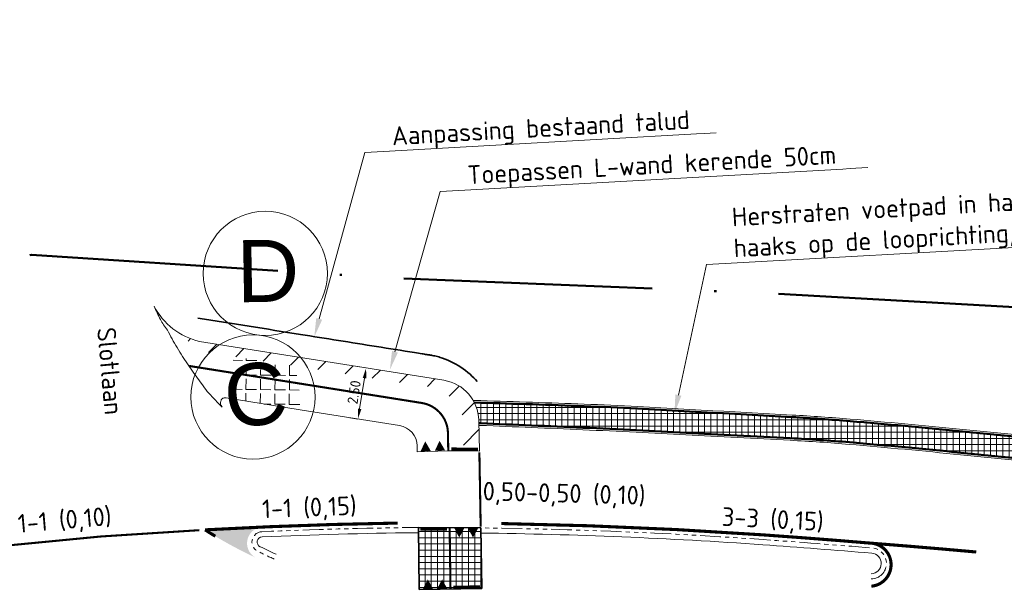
# Model space of a CAD drawing. Header units: metres. Extents: x 125342 to 129425, y 451189 to 457051.
# Tile 51 of 68: x 127780 to 127828, y 451897 to 451925. Entities that reach past the tile are written whole.
import ezdxf
from ezdxf import colors
from ezdxf.entities.mleader import LeaderData, LeaderLine
from ezdxf.enums import TextEntityAlignment as Align
from ezdxf.math import Vec2, Vec3

# ---------------------------------------------------------------- set-up
doc = ezdxf.new("R2010")
doc.units = ezdxf.units.M
for name, pattern in [('RI-VWA_PVC', [11, 5, -3, 0, -3]), ('VH-RWSBAND', [24, 10, -2, 2, -2, 2, -2, 2, -2]), ('VW-1-1_STREEP', [2, 1, -1]), ('VW-5050_STREEP', [1, 0.5, -0.5]), ('XX-PROJECTGRENS', [18, 12, -3, 0, -3])]:
    doc.linetypes.add(name, pattern=pattern)
doc.layers.get('Defpoints').update_dxf_attribs({"color": 30})
for name, color, linetype, lineweight in [('B-WE-VW-MARKERING_LANGS_STREEP_11_015-G', 7, 'VW-1-1_STREEP', 13), ('B-WE-VW-MARKERING_LANGS_STREEP_DOORGETROKKEN_010-G', 7, 'Continuous', 13), ('B-WE-VW-MARKERING_LANGS_STREEP_DOORGETROKKEN_015-G', 7, 'Continuous', 13), ('B-XX-OG-TOPOGRAFIE-T18', 8, 'Continuous', 18), ('N-WE-GW-BERM-G', 90, 'Continuous', 35), ('N-WE-KG-GRENS_PROJECT_NIEUW-G', 7, 'XX-PROJECTGRENS', 50), ('N-WE-RI-VWA_TRANSPORTLEIDING_PVC-G', 20, 'RI-VWA_PVC', 35), ('N-WE-VH-KANTOPSLUITING_ACHTERKANTBAND-G', 5, 'Continuous', 35), ('N-WE-VH-KANTOPSLUITING_TROTTOIRBAND_RWS-G', 210, 'VH-RWSBAND', 35), ('N-WE-VH-KANTVERHARDING-G', 210, 'Continuous', 50), ('N-WE-VH-VERHARDING_ASFALT_FIETS_ZWART-O', 10, 'Continuous', 18), ('N-WE-VH-VERHARDING_TEGEL-A-1000-freeze', 252, 'Continuous', 18), ('N-WE-VH-VERHARDING_TEGEL-O', 252, 'Continuous', 18), ('N-WE-VH-VERHARDING_VERBREDING_FIETSPAD', 252, 'Continuous', 18), ('N-WE-VW-MARKERING_DWARS_DRIEHOEK-G', 7, 'VW-HAAIETAND50-L-N', 35), ('N-WE-VW-MARKERING_DWARS_OVERSTEEK_KANALISATIESTREEP50_010-G', 7, 'VW-5050_STREEP', 13), ('N-WE-VW-MARKERING_LANGS_STREEP_DOORGETROKKEN_010-G', 7, 'Continuous', 13), ('N-WE-VW-MARKERING_LANGS_STREEP_DOORGETROKKEN_015-G', 7, 'Continuous', 13), ('N-WE-VW-MARKERING_LANGS_STREEP_DOORGETROKKEN_3X015-G', 7, 'Continuous', 13), ('X-XX-AL-M', 7, 'Continuous', 18), ('X-XX-AL-T18', 7, 'Continuous', 18)]:
    doc.layers.add(name, color=color, linetype=linetype, lineweight=lineweight)
doc.styles.add('NLCS-ISO-M-T18', font='NLCS-ISO.ttf', dxfattribs={"height": 1.8})
doc.styles.add('NLCS-ISO-M200-T25', font='NLCS-ISO.ttf', dxfattribs={"height": 0.5})
doc.styles.add('NLCS-ISO-M500-T18', font='NLCS-ISO.ttf', dxfattribs={"height": 0.9})
doc.styles.get("Standard").update_dxf_attribs({"font": 'arial.ttf'})
doc.linetypes.add('VW-HAAIETAND50-L-N', pattern='A,0,-0.5,[150,NLCS.shx,S=1,R=0,X=-0.625,Y=0],-0.5', length=1)
doc.dimstyles.new('NLCS-M200-T25-PIJL_L2_H1', dxfattribs={"dimtxt": 0.5, "dimasz": 0.5, "dimexe": 0.4, "dimexo": 2, "dimgap": 0.14, "dimtad": 1, "dimzin": 3, "dimdsep": 46, "dimtxsty": 'NLCS-ISO-M200-T25', "dimcen": 2.5, "dimdle": 2, "dimclrd": 256, "dimclre": 256, "dimclrt": 7, "dimadec": 1, "dimazin": 0, "dimtfac": 1, "dimtdec": 3, "dimtofl": 0, "dimtmove": 0, "dimatfit": 1, "dimfxl": 0.4, "dimfxlon": 1, "dimtfillclr": 256, "dimtolj": 1, "dimtzin": 3, "dimlwd": -1, "dimlwe": -1, "dimarcsym": 0})
pattern_1 = [(0, (0, 0), (0, 0.3), []), (90, (0, 0), (-0.3, 1.83697019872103e-17), [])]

# ---------------------------------------------------------------- blocks, each defined once
blk = doc.blocks.new('*D85')
at = {"layer": 'Defpoints', "color": 0, "transparency": 16777216}
for p in [(127799.74, 451897.1049999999), (127802.7395315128, 451897.1580160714), (127802.7788799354, 451894.9317697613)]:
    blk.add_point(p, dxfattribs=at)
at = {"layer": 'X-XX-AL-M', "linetype": 'Continuous', "transparency": 16777216}
for p, q in [((127802.7748755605, 451895.1583283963), (127802.7859487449, 451894.5318322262)), ((127799.7753440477, 451895.1053123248), (127799.7864172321, 451894.4788161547)), ((127800.2792703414, 451894.8875897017), (127802.2789580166, 451894.9229337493))]:
    blk.add_line(p, q, dxfattribs=at)
at = {"layer": 'X-XX-AL-M', "transparency": 16777216}
for points in [[(127800.2777976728, 451894.9709100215), (127800.2807430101, 451894.8042693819), (127799.7793484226, 451894.8787536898)], [(127802.2774853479, 451895.0062540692), (127802.2804306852, 451894.8396134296), (127802.7788799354, 451894.9317697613)]]:
    blk.add_solid(points, dxfattribs=at)
at = {"layer": 'X-XX-AL-M', "color": 7, "transparency": 16777216, "insert": (127801.2459105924, 451895.2947357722), "char_height": 0.5, "attachment_point": 5, "rotation": 1.012585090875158, "style": 'NLCS-ISO-M200-T25'}
blk.add_mtext('\\A1;3.00', dxfattribs=at)
blk = doc.blocks.new('*D86')
at = {"layer": 'Defpoints', "color": 0, "transparency": 16777216}
for p in [(127797.1559982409, 451907.8076541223), (127798.8174933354, 451907.5428383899), (127798.424, 451905.0740000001)]:
    blk.add_point(p, dxfattribs=at)
at = {"layer": 'X-XX-AL-M', "linetype": 'Continuous', "transparency": 16777216}
for p, q in [((127797.1559982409, 451907.8076541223), (127796.7609840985, 451907.870613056)), ((127796.8412035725, 451905.8325834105), (127797.0772995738, 451907.3138864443)), ((127796.7625049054, 451905.3388157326), (127796.3674907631, 451905.4017746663))]:
    blk.add_line(p, q, dxfattribs=at)
at = {"layer": 'X-XX-AL-M', "transparency": 16777216}
for points in [[(127796.9950049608, 451907.3270028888), (127797.1595941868, 451907.3007699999), (127797.1559982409, 451907.8076541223)], [(127796.7589089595, 451905.845699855), (127796.9234981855, 451905.819466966), (127796.7625049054, 451905.3388157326)]]:
    blk.add_solid(points, dxfattribs=at)
at = {"layer": 'X-XX-AL-M', "color": 7, "transparency": 16777216, "insert": (127796.5741127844, 451906.6346198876), "char_height": 0.5, "attachment_point": 5, "rotation": 80.94413966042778, "style": 'NLCS-ISO-M200-T25'}
blk.add_mtext('\\A1;2.50', dxfattribs=at)
blk = doc.blocks.new('symbool met letter')
at = {"layer": 'N-WE-VH-VERHARDING_TEGEL-O'}
blk.add_circle((-0.002874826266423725, -0.006289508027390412), 3, dxfattribs=at)
blk.add_attdef('LETTER', (-1.389117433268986, -1.384762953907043), '', height=3)

msp = doc.modelspace()

# ---------------------------------------------------------------- hatches: boundary and pattern name
at = {"layer": 'N-WE-VH-VERHARDING_ASFALT_FIETS_ZWART-O'}
h = msp.add_hatch(dxfattribs=at)
h.set_pattern_fill('ANGLE', scale=0.1, angle=-0.7003913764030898)
h.set_pattern_definition([(359.299608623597, (-87.08106179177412, 18.16859849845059), (0.008538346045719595, 0.6984478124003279), [0.508, -0.1905]), (89.29960862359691, (-87.08106179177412, 18.16859849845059), (-0.6984478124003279, 0.008538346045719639), [0.508, -0.1905])])
h.paths.add_polyline_path([(127793.7291412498, 451907.8978503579), (127790.7390000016, 451908.3690000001), (127790.7428202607, 451906.3019913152), (127794.0834871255, 451905.7658082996)])
h.paths.add_polyline_path([(127794.0834871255, 451905.7658082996), (127790.7428202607, 451906.3019913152), (127791.489383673, 451906.1792668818), (127792.5577672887, 451906.0089836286)], flags=17)
at = {"layer": 'N-WE-VH-VERHARDING_TEGEL-A-1000-freeze'}
h = msp.add_hatch(dxfattribs=at)
h.set_pattern_fill('AVH-TEGEL_300X300_BLOK-SO', color=256, pattern_type=2)
h.set_pattern_definition(pattern_1)
edge = h.paths.add_edge_path()
edge.add_spline(control_points=[(127802.3816695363, 451906.1357664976), (127802.5995172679, 451905.7310008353), (127802.5988452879, 451905.1306564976)], knot_values=[1.822558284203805, 1.822558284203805, 1.822558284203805, 2.221741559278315, 2.221741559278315, 2.221741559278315], weights=[0.8869659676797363, 0.8989450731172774, 0.9491717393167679], degree=2, periodic=0)
edge.add_line((127802.5988452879, 451905.1306564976), (127802.666, 451905.131))
edge.add_arc((127750.3842441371, 450617.4636454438), 1288.728287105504, 87.45419745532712, 87.67495889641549, ccw=False)
edge.add_arc((127789.5803892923, 451502.6980846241), 402.6265631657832, 87.06358685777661, 87.43101609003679, ccw=False)
edge.add_line((127810.2059999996, 451904.796), (127813.803, 451904.61))
edge.add_line((127813.803, 451904.61), (127817.6379999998, 451904.41))
edge.add_arc((127813.1463086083, 451818.2035517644), 86.32338622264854, 85.11984264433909, 87.01736409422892, ccw=False)
edge.add_arc((127793.8969977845, 451592.3758922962), 312.9699557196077, 84.13753925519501, 85.1257103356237, ccw=False)
edge.add_line((127825.864, 451903.709), (127832.594, 451903.051))
edge.add_line((127832.594, 451903.051), (127838.333, 451902.609))
edge.add_line((127838.333, 451902.609), (127843.784, 451902.26))
edge.add_line((127843.784, 451902.26), (127843.7311144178, 451903.278619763))
edge.add_line((127843.7311144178, 451903.278619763), (127838.303, 451903.627))
edge.add_line((127838.303, 451903.627), (127832.784, 451904.078))
edge.add_line((127832.784, 451904.078), (127825.798, 451904.752))
edge.add_arc((127791.2516381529, 451557.0455375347), 349.4184241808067, 84.32600131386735, 85.19509935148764)
edge.add_arc((127812.517908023, 451810.694387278), 94.87966068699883, 85.16196214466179, 86.85336411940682)
edge.add_line((127817.7260000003, 451905.431), (127814.7045702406, 451905.5973678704))
edge.add_line((127814.7045702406, 451905.5973678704), (127814.4180976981, 451905.6131418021))
edge.add_line((127814.4180976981, 451905.6131418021), (127813.894, 451905.642))
edge.add_line((127813.894, 451905.642), (127810.2650000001, 451905.841))
edge.add_arc((127801.8838892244, 451752.0142424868), 154.0549069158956, 86.88137509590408, 87.84306931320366)
edge.add_arc((127784.727920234, 451291.0381324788), 615.3501384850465, 87.86222996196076, 88.32711143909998)
edge.add_line((127802.6920000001, 451906.126), (127802.3816695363, 451906.1357664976))
h = msp.add_hatch(dxfattribs=at)
h.set_pattern_fill('AVH-TEGEL_300X300_BLOK-SO', color=256, pattern_type=2)
h.set_pattern_definition(pattern_1)
h.paths.add_polyline_path([(127802.6879541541, 451900.0761484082), (127799.6899811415, 451900.0950884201), (127799.718563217, 451897.1047858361), (127802.739708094, 451897.1480254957)])
at = {"layer": 'N-WE-VW-MARKERING_DWARS_DRIEHOEK-G'}
for points in [[(127800.2787351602, 451903.794866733), (127799.7790361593, 451903.7775200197), (127800.012695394, 451904.2525791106)], [(127800.9685225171, 451903.8221374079), (127800.4688235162, 451903.8047906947), (127800.7024827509, 451904.2798497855)], [(127801.903781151, 451900.0762683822), (127801.4038030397, 451900.0809468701), (127801.6494255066, 451899.611961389)], [(127802.5694091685, 451900.0701818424), (127802.0694310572, 451900.0748603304), (127802.315053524, 451899.6058748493)], [(127800.3880932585, 451897.1200635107), (127799.8880995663, 451897.1175519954), (127800.1357523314, 451897.5854685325)], [(127801.0783860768, 451897.1268541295), (127800.5783923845, 451897.1243426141), (127800.8260451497, 451897.5922591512)]]:
    msp.add_hatch(color=256, dxfattribs=at).paths.add_polyline_path(points)
at = {"layer": 'N-WE-VW-MARKERING_LANGS_STREEP_DOORGETROKKEN_3X015-G'}
h = msp.add_hatch(color=256, dxfattribs=at)
h.dxf.hatch_style = 1
edge = h.paths.add_edge_path()
edge.add_arc((127792.1949896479, 451899.3318062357), 0.7889856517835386, 96.00603538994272, 239.64333218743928, ccw=False)
edge.add_arc((127802.4139899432, 451664.3448790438), 235.9965273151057, 92.50183000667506, 93.16577816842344)
edge.add_arc((127800.1489255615, 451916.6735761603), 19.86405433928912, 237.1747536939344, 245.1343511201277)

# ---------------------------------------------------------------- linework, layer by layer
at = {"layer": 'B-WE-VW-MARKERING_LANGS_STREEP_11_015-G', "const_width": 0.15, "flags": 128}
for points in [[(127801.2643202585, 451903.8893961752), (127802.5513011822, 451903.8761319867)], [(127799.7713647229, 451900.0189840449), (127801.068115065, 451900.011030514)], [(127801.363662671, 451897.2046684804), (127802.6579941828, 451897.22475338)]]:
    msp.add_lwpolyline(points, dxfattribs=at)
at = {"layer": 'B-WE-VW-MARKERING_LANGS_STREEP_11_015-G', "const_width": 0.1, "flags": 128}
msp.add_lwpolyline([(127789.1012076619, 451899.965595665, 0.02421322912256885), (127774.8479271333, 451898.5875125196, 0.01507992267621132)], format="xyb", dxfattribs=at)
at = {"layer": 'B-WE-VW-MARKERING_LANGS_STREEP_DOORGETROKKEN_010-G', "const_width": 0.1, "flags": 128}
msp.add_lwpolyline([(127801.2291356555, 451897.1264056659), (127801.1889676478, 451900.0856184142)], dxfattribs=at)
at = {"layer": 'B-WE-VW-MARKERING_LANGS_STREEP_DOORGETROKKEN_015-G', "const_width": 0.15, "flags": 128}
msp.add_lwpolyline([(127789.381048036, 451899.9812585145, 0.007336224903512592), (127789.8754390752, 451899.6725135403, 0.007336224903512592)], format="xyb", dxfattribs=at)
at = {"layer": 'N-WE-GW-BERM-G'}
msp.add_open_spline([(127789.0370379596, 451910.2155706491), (127790.6857725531, 451909.9527887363), (127792.3345071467, 451909.6900068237), (127794.5956880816, 451909.3296107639), (127795.208134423, 451909.2319966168), (127797.045473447, 451908.9391541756), (127798.2703661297, 451908.7439258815), (127799.6174181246, 451908.5292273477), (127799.7395774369, 451908.509757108), (127799.9360240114, 451908.4784466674), (127800.0103112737, 451908.4666064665), (127800.1172741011, 451908.4495583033), (127800.1499496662, 451908.4443503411), (127800.1914502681, 451908.4377358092), (127800.2002753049, 451908.4363292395), (127800.2175537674, 451908.4335753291), (127800.2170133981, 451908.4336601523), (127800.2222885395, 451908.4328098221), (127800.2249266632, 451908.4323817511), (127800.2328426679, 451908.4310888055), (127800.2381221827, 451908.430215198), (127800.2539670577, 451908.4275593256), (127800.264538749, 451908.4257420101), (127800.2962774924, 451908.4201489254), (127800.3174682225, 451908.4162320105), (127800.3811215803, 451908.4039094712), (127800.4236655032, 451908.3949319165), (127800.5515093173, 451908.365658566), (127800.6370230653, 451908.3430195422), (127800.8934438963, 451908.2653913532), (127801.0642487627, 451908.200640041), (127801.5675687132, 451907.9662917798), (127801.8907697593, 451907.755641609), (127802.29578485, 451907.392348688), (127802.4076168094, 451907.2785702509), (127802.5120717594, 451907.1583708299)], degree=3, knots=[0.004383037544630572, 0.004383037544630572, 0.004383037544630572, 0.004383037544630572, 0.4450209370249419, 0.4450209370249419, 0.6087022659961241, 0.6087022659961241, 0.9360649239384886, 0.9360649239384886, 0.9687130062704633, 0.9687130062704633, 0.9885668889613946, 0.9885668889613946, 0.9972997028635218, 0.9972997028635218, 0.9996582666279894, 0.9996582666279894, 1.001917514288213, 1.001917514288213, 1.004176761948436, 1.004176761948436, 1.008695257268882, 1.008695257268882, 1.017732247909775, 1.017732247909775, 1.03580622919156, 1.03580622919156, 1.07195419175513, 1.07195419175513, 1.144250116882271, 1.144250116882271, 1.288841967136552, 1.288841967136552, 1.578025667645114, 1.578025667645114, 1.697044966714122, 1.697044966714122, 1.697044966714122, 1.697044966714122], dxfattribs=at)
at = {"layer": 'N-WE-RI-VWA_TRANSPORTLEIDING_PVC-G'}
msp.add_lwpolyline([(127802.6879541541, 451900.0761484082), (127799.6899811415, 451900.0950884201), (127799.718563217, 451897.1047858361), (127802.739708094, 451897.1480254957), (127802.6879541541, 451900.0761484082)], dxfattribs=at)
at = {"layer": 'N-WE-VH-KANTOPSLUITING_ACHTERKANTBAND-G', "lineweight": 18}
for points in [[(127843.7261175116, 451903.3791462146), (127838.3102753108, 451903.7267388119), (127832.7928744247, 451904.177608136), (127825.8077450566, 451904.8515241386, 0.003792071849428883), (127820.5283763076, 451905.3356485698, 0.007380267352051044), (127817.7314891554, 451905.5308492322), (127814.4235956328, 451905.7129905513), (127813.8994979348, 451905.7418487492), (127810.2704753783, 451905.9408499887, 0.004196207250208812), (127807.6857636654, 451906.059929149, 0.002028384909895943), (127802.6950324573, 451906.2259540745), (127802.326502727, 451906.2375521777)], [(127802.6003983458, 451905.0298614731), (127802.6642263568, 451905.0309896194, -0.0009628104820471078), (127807.6225581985, 451904.8200986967, -0.001603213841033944), (127810.2008772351, 451904.6961312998), (127813.7978359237, 451904.5101334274), (127817.6327919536, 451904.3101357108, -0.008279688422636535), (127820.4814928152, 451904.1143625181, -0.004311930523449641), (127825.8540275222, 451903.6094981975), (127832.5852942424, 451902.9513743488), (127838.325965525, 451902.5092456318), (127843.7865659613, 451902.1596309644)], [(127799.6915695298, 451899.8450883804, 0.0001990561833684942), (127799.5021902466, 451899.8450183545, 0.007967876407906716), (127792.1331019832, 451899.6417721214, 0.7752331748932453), (127792.0329305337, 451899.1680245, 0.009669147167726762), (127792.8149065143, 451898.7990036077, 0.009669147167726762)], [(127821.5392569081, 451897.8593955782, 0.9498500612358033), (127821.5682511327, 451898.8576524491, 0.001729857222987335), (127816.3143565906, 451899.2630324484, 0.01433320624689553), (127802.6923741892, 451899.8260726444, 0.01433320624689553)]]:
    msp.add_lwpolyline(points, format="xyb", dxfattribs=at)
at = {"layer": 'N-WE-VH-KANTOPSLUITING_TROTTOIRBAND_RWS-G', "lineweight": 5, "ltscale": 0.1, "flags": 128}
msp.add_lwpolyline([(127821.5448543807, 451897.6094582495, 0.9498500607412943), (127821.5883457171, 451899.1068435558, 0.001730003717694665), (127816.3322812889, 451899.5123894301, 0.01768924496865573), (127799.5006394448, 451900.0950172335, 0.007969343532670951), (127792.1222280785, 451899.8915355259, 0.7752331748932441), (127791.9218851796, 451898.9440402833, 0.009669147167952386), (127792.7126047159, 451898.5708932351)], format="xyb", dxfattribs=at)
at = {"layer": 'N-WE-VH-KANTVERHARDING-G', "flags": 128}
for points in [[(127843.7311144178, 451903.278619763), (127838.303, 451903.627), (127832.784, 451904.078), (127825.798, 451904.752, 0.003792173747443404), (127820.52, 451905.236, 0.007380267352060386), (127817.7260000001, 451905.431), (127814.418097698, 451905.6131418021), (127813.894, 451905.642), (127810.2650000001, 451905.841, 0.004196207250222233), (127807.6820000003, 451905.96, 0.00202843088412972), (127802.6920000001, 451906.126), (127802.3816695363, 451906.1357664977)], [(127802.5986317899, 451905.1298092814), (127802.666, 451905.131, -0.0009632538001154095), (127807.6270000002, 451904.92, -0.001603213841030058), (127810.2059999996, 451904.796), (127813.803, 451904.61), (127817.638, 451904.41, -0.0082796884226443), (127820.4900000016, 451904.2139999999, -0.004311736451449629), (127825.864, 451903.709), (127832.594, 451903.051), (127838.333, 451902.609), (127843.784, 451902.26)]]:
    msp.add_lwpolyline(points, format="xyb", dxfattribs=at)
at = {"layer": 'N-WE-VH-VERHARDING_ASFALT_FIETS_ZWART-O', "flags": 128}
msp.add_lwpolyline([(127800.9112716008, 451907.2091236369), (127789.1047752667, 451909.0908902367, -0.2176874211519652), (127786.9154222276, 451910.7931093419, 0.01551760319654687), (127787.2226033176, 451910.1501362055, 0.04996620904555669), (127787.558, 451909.636, 0.00904210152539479), (127788.025, 451908.791, 0.01788027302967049), (127788.296, 451908.359), (127788.811, 451907.609), (127789.283, 451906.936, 0.02751807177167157), (127789.5582250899, 451906.5909203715, 0.01434238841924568), (127790.2079999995, 451905.9050000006), (127790.1486450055, 451905.9901379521), (127790.1452313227, 451906.0067092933), (127790.1249328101, 451906.0775383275), (127790.130080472, 451906.122980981), (127790.1291267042, 451906.1562705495), (127790.1365284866, 451906.1799029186), (127790.1388088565, 451906.2000336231), (127790.1523351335, 451906.2322012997), (127790.1627047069, 451906.2680563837), (127790.1817391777, 451906.2899167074), (127790.195810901, 451906.3118550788), (127790.2191581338, 451906.3263406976), (127790.2401802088, 451906.3437924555), (127790.2669514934, 451906.3503617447), (127790.2998856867, 451906.3636555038), (127790.3385558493, 451906.36183953), (127790.3621805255, 451906.3639744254), (127790.3807521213, 451906.3598579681), (127790.3948224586, 451906.3591972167), (127791.489383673, 451906.1792668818), (127793.9671232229, 451905.7843548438), (127798.7739033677, 451905.0180958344, -0.3638993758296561), (127799.6172824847, 451904.0480843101), (127799.622638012, 451903.7450804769), (127801.1214098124, 451903.7932230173), (127801.625, 451903.808), (127802.6249299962, 451903.7806242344), (127802.5960374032, 451905.275980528, 0.3627004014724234), (127800.9112716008, 451907.2091236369)], format="xyb", close=True, dxfattribs=at)
at = {"layer": 'N-WE-VW-MARKERING_DWARS_OVERSTEEK_KANALISATIESTREEP50_010-G', "const_width": 0.1, "flags": 128}
msp.add_lwpolyline([(127802.6868170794, 451900.1404815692), (127802.6234221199, 451903.7272275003)], dxfattribs=at)
at = {"layer": 'N-WE-VW-MARKERING_LANGS_STREEP_DOORGETROKKEN_010-G', "const_width": 0.1}
msp.add_lwpolyline([(127801.1214098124, 451903.7932230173), (127801.1067223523, 451904.6588081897, 0.3636320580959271), (127799.8430525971, 451906.1136031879), (127788.6179541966, 451907.9027042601)], format="xyb", dxfattribs=at)
at = {"layer": 'N-WE-VW-MARKERING_LANGS_STREEP_DOORGETROKKEN_015-G', "const_width": 0.15, "flags": 128}
for points in [[(127798.6832122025, 451900.3090906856, 0.01004020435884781), (127789.381048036, 451899.9812585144, 0.01004020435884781)], [(127826.6135020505, 451898.9107293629, 0.003378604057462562), (127821.6064308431, 451899.3311155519, 0.003378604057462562), (127816.3484136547, 451899.7368107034, 0.01329945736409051), (127803.6843919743, 451900.2865253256)], [(127821.5519611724, 451897.2571733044, 0.8907071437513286), (127821.6064308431, 451899.3311155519, 0.9498500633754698)]]:
    msp.add_lwpolyline(points, format="xyb", dxfattribs=at)

# ---------------------------------------------------------------- texts
at = {"layer": 'B-XX-OG-TOPOGRAFIE-T18', "style": 'NLCS-ISO-M-T18'}
msp.add_text('Slotlaan', height=0.9, rotation=275.1, dxfattribs=at).set_placement((127784.7936879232, 451907.6558717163), align=Align.MIDDLE_CENTER)
at = {"layer": 'X-XX-AL-T18', "style": 'NLCS-ISO-M500-T18'}
for s, rotation, p in [('0,50-0,50 (0,10)', 358.395361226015, (127802.7740337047, 451901.4106955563)), ('1-1 (0,15)', 2.171031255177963, (127792.1472117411, 451900.5401190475)), ('1-1 (0,10)', 4.868962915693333, (127780.3776760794, 451899.8271814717)), ('3-3 (0,15)', 357.0272875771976, (127814.3123300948, 451900.1796576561))]:
    msp.add_text(s, height=0.9, rotation=rotation, dxfattribs=at).set_placement(p)

# ---------------------------------------------------------------- dimensions: what is measured, and where the dimension line sits
at = {"layer": 'X-XX-AL-M'}
dim = msp.add_linear_dim(base=(127802.7788799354, 451894.9317697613), p1=(127799.74, 451897.105), p2=(127802.7395315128, 451897.1580160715), angle=1.0125850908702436, dimstyle='NLCS-M200-T25-PIJL_L2_H1', dxfattribs=at)
dim.commit()
dim.dimension.update_dxf_attribs({"geometry": '*D85', "text_midpoint": (127801.2528026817, 451894.9047966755), "dimtype": 161})

# ---------------------------------------------------------------- next in the draw order: leaders
at = {"layer": 'X-XX-AL-T18'}
ml = msp.add_multileader_mtext('Standard', dxfattribs=at)
ml.set_content('Aanpassing bestaand talud', color=7, style='NLCS-ISO-M500-T18')
ml.set_leader_properties(color=256, lineweight=-1)
ml.build(insert=Vec2(0, 0))
ml.multileader.update_dxf_attribs({"text_left_attachment_type": 5, "text_right_attachment_type": 5, "dogleg_length": 0.9, "arrow_head_size": 0.8999999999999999})
ctx = ml.context
ctx.base_point, ctx.char_height, ctx.arrow_head_size, ctx.landing_gap_size, ctx.plane_origin, ctx.plane_x_axis, ctx.plane_y_axis = Vec3(127797.9881380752, 451918.2722155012), 0.9, 0.8999999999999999, 0.45, Vec3(127755.4830994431, 451910.7127261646), Vec3(0.9984505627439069, 0.05564596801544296), Vec3(-0.05564596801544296, 0.9984505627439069)
ctx.left_attachment, ctx.right_attachment = 5, 5
notes = []
notes.append((ctx, [(0, (1, 1, 0), (127797.0895325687, 451918.22213413), (0.998450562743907, 0.05564596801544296), 0.9, [(0, [(127794.6525731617, 451909.3103609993)], 0, [])])]))
ctx.mtext.insert, ctx.mtext.text_direction, ctx.mtext.rotation, ctx.mtext.flow_direction = Vec3(127798.3723350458, 451919.4654433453), Vec3(0.9984505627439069, 0.05564596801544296), 0.05567472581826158, 5
ctx.mtext.has_bg_fill, ctx.mtext.bg_color, ctx.mtext.bg_scale_factor, ctx.mtext.bg_transparency, ctx.mtext.use_window_bg_color = 1, -1027028792, 1.5, 0, 1
for ctx, leaders in notes:
    for number, flags, end, landing, length, lines in leaders:
        leader = LeaderData()
        leader.index, (leader.has_last_leader_line, leader.has_dogleg_vector, leader.attachment_direction) = number, flags
        leader.last_leader_point, leader.dogleg_vector, leader.dogleg_length = Vec3(end), Vec3(landing), length
        for number, points, colour, breaks in lines:
            line = LeaderLine()
            line.index, line.vertices, line.color, line.breaks = number, Vec3.list(points), colors.encode_raw_color(colour), breaks
            leader.lines.append(line)
        ctx.leaders.append(leader)

# ---------------------------------------------------------------- next in the draw order: block references
at = {"layer": 'N-WE-VH-VERHARDING_TEGEL-O', "color": 7}
for p, rotation, values in [((127792.288, 451912.384), 0.941290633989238, {'LETTER': 'D'}), ((127791.6943816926, 451906.4058779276), 6.384838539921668, {'LETTER': 'C'})]:
    msp.add_blockref('symbool met letter', p, dxfattribs=dict(at, rotation=rotation)).add_auto_attribs(values)

# ---------------------------------------------------------------- next in the draw order: leaders
at = {"layer": 'X-XX-AL-T18'}
ml = msp.add_multileader_mtext('Standard', dxfattribs=at)
ml.set_content('Herstraten voetpad in halfsteensverband, ^Jhaaks op de looprichting, zie blad 4 - Detail B', color=7, style='NLCS-ISO-M500-T18')
ml.set_leader_properties(color=256, lineweight=-1)
ml.build(insert=Vec2(0, 0))
ml.multileader.update_dxf_attribs({"text_left_attachment_type": 5, "text_right_attachment_type": 5, "dogleg_length": 0.9, "arrow_head_size": 0.8999999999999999})
ctx = ml.context
ctx.base_point, ctx.char_height, ctx.arrow_head_size, ctx.landing_gap_size, ctx.plane_origin, ctx.plane_x_axis, ctx.plane_y_axis = Vec3(127814.4902687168, 451912.8562477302), 0.9, 0.8999999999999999, 0.45, Vec3(127779.9767346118, 451907.6778178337), Vec3(0.9984505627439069, 0.05564596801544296), Vec3(-0.05564596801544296, 0.9984505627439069)
ctx.left_attachment, ctx.right_attachment = 5, 5
notes = []
notes.append((ctx, [(0, (1, 1, 0), (127813.5916632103, 451912.806166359), (0.9984505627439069, 0.05564596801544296), 0.9000000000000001, [(0, [(127812.0435915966, 451905.6147193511)], 0, [])])]))
ctx.mtext.insert, ctx.mtext.text_direction, ctx.mtext.rotation, ctx.mtext.width, ctx.mtext.flow_direction = Vec3(127814.7909967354, 451915.5471514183), Vec3(0.9984505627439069, 0.05564596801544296), 0.05567472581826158, 27.7364096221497, 5
ctx.mtext.has_bg_fill, ctx.mtext.bg_color, ctx.mtext.bg_scale_factor, ctx.mtext.bg_transparency, ctx.mtext.use_window_bg_color = 1, -1027028792, 1.5, 0, 1
for ctx, leaders in notes:
    for number, flags, end, landing, length, lines in leaders:
        leader = LeaderData()
        leader.index, (leader.has_last_leader_line, leader.has_dogleg_vector, leader.attachment_direction) = number, flags
        leader.last_leader_point, leader.dogleg_vector, leader.dogleg_length = Vec3(end), Vec3(landing), length
        for number, points, colour, breaks in lines:
            line = LeaderLine()
            line.index, line.vertices, line.color, line.breaks = number, Vec3.list(points), colors.encode_raw_color(colour), breaks
            leader.lines.append(line)
        ctx.leaders.append(leader)

# ---------------------------------------------------------------- next in the draw order: leaders
ml = msp.add_multileader_mtext('Standard', dxfattribs=at)
ml.set_content('Toepassen L-wand kerende 50cm', color=7, style='NLCS-ISO-M500-T18')
ml.set_leader_properties(color=256, lineweight=-1)
ml.build(insert=Vec2(0, 0))
ml.multileader.update_dxf_attribs({"text_left_attachment_type": 5, "text_right_attachment_type": 5, "dogleg_length": 0.9, "arrow_head_size": 0.8999999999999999})
ctx = ml.context
ctx.base_point, ctx.char_height, ctx.arrow_head_size, ctx.landing_gap_size, ctx.plane_origin, ctx.plane_x_axis, ctx.plane_y_axis = Vec3(127801.6361475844, 451916.3895941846), 0.9, 0.8999999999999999, 0.45, Vec3(127760.1207521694, 451908.7420901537), Vec3(0.9984505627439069, 0.05564596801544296), Vec3(-0.05564596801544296, 0.9984505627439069)
ctx.left_attachment, ctx.right_attachment = 5, 5
notes = []
notes.append((ctx, [(0, (1, 1, 0), (127800.7375420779, 451916.3395128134), (0.9984505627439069, 0.05564596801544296), 0.9000000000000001, [(0, [(127798.3029967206, 451907.7236582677)], 0, [])])]))
ctx.mtext.insert, ctx.mtext.text_direction, ctx.mtext.rotation, ctx.mtext.flow_direction = Vec3(127802.0203445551, 451917.5828220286), Vec3(0.9984505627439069, 0.05564596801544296), 0.05567472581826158, 5
ctx.mtext.has_bg_fill, ctx.mtext.bg_color, ctx.mtext.bg_scale_factor, ctx.mtext.bg_transparency, ctx.mtext.use_window_bg_color = 1, -1027028792, 1.5, 0, 1
for ctx, leaders in notes:
    for number, flags, end, landing, length, lines in leaders:
        leader = LeaderData()
        leader.index, (leader.has_last_leader_line, leader.has_dogleg_vector, leader.attachment_direction) = number, flags
        leader.last_leader_point, leader.dogleg_vector, leader.dogleg_length = Vec3(end), Vec3(landing), length
        for number, points, colour, breaks in lines:
            line = LeaderLine()
            line.index, line.vertices, line.color, line.breaks = number, Vec3.list(points), colors.encode_raw_color(colour), breaks
            leader.lines.append(line)
        ctx.leaders.append(leader)

# ---------------------------------------------------------------- next in the draw order: hatches: boundary and pattern name
at = {"layer": 'N-WE-VH-VERHARDING_VERBREDING_FIETSPAD'}
h = msp.add_hatch(dxfattribs=at)
h.set_pattern_fill('ANSI31', color=256, scale=0.34)
h.set_pattern_definition([(45, (0, -50), (-0.7633217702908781, 0.7633217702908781), [])])
h.paths.add_polyline_path([(127800.9112716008, 451907.2091236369), (127789.1047752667, 451909.0908902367, -0.1064827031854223), (127787.8363110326, 451909.6948105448, 0.04139793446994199), (127788.0963283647, 451909.4503280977, 0.02684411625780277), (127788.989, 451908.816, 0.0772396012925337), (127789.6648020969, 451908.5225728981, 0.05666884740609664), (127790.739, 451908.369), (127799.751, 451906.949, -0.01640571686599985), (127800.009, 451906.933, -0.03626645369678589), (127800.2188248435, 451906.8953216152, -0.01255868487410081), (127800.476, 451906.824, -0.01480251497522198), (127800.757, 451906.727, -0.07329773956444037), (127800.991, 451906.597, -0.04349862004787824), (127801.27, 451906.343, -0.01259962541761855), (127801.421, 451906.166, -0.0233418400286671), (127801.528, 451906.016), (127801.694, 451905.75), (127801.753, 451905.639, -0.05443679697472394), (127801.806315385, 451905.4907924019, -0.01521572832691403), (127801.8791013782, 451905.1557043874, -0.05503457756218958), (127801.895, 451904.941, -0.03340757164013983), (127801.868, 451904.657), (127801.8445917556, 451903.8019880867), (127802.6249299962, 451903.7806242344), (127802.5960374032, 451905.275980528, 0.3627004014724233)])

# ---------------------------------------------------------------- next in the draw order: linework, layer by layer
at = {"layer": 'N-WE-KG-GRENS_PROJECT_NIEUW-G', "flags": 128}
msp.add_lwpolyline([(129300.8875286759, 452079.9253960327), (129283.995, 452089.514), (129278.327, 452084.13), (129270.394, 452078.618), (129261.786, 452073.43), (129251.682, 452069.279), (129241.757, 452065.997), (129236.3843849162, 452064.8097128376), (129223.5548357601, 452063.692303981), (129215.5065248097, 452063.0348856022), (129204.2644392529, 452064.5405040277), (129193.4545771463, 452065.9882360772), (129189.7247774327, 452066.4877568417), (129128.4975729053, 452077.6398933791), (129099.335, 452078.944), (129071.5627529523, 452076.5468653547), (128999.8263664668, 452072.1970337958), (128975.0275457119, 452071.1480566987), (128957.1026812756, 452070.3898443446), (128929.970778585, 452069.2421791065), (128904.305092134, 452066.7161041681), (128903.9157044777, 452070.6724006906), (128869.5822884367, 452068.1040678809), (128868.5792328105, 452063.2461948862), (128847.0418001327, 452060.2117995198), (128813.374189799, 452055.7660657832), (128787.6426230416, 452051.2825484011), (128753.1277772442, 452045.2686156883), (128723.6430488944, 452038.0726624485), (128700.7260128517, 452030.7472563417), (128678.4743211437, 452022.320405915), (128650.0016509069, 452010.5226722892), (128624.6487383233, 451998.0749169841), (128606.9920269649, 451989.4058371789), (128592.9682973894, 451982.5204762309), (128591.8198382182, 451985.0256724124), (128554.0260455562, 451968.2121587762), (128547.0702932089, 451965.1853423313), (128548.1007612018, 451962.8172832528), (128516.6584216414, 451945.5148252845), (128489.4287081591, 451933.0861133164), (128461.6697938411, 451923.5640024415), (128434.4580743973, 451913.8343322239), (128383.1552930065, 451904.4788493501), (128348.8438078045, 451901.1223951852), (128299.1895398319, 451899.9831324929), (128237.6886513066, 451900.9924918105), (128204.7593614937, 451901.5329309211), (128099.4001576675, 451903.2620977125), (128058.7357873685, 451903.9294858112), (128010.20759515, 451904.7259358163), (127955.6725795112, 451905.6209704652), (127901.3254299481, 451906.5129218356), (127901.4644408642, 451914.9829430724), (127870.6982523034, 451915.4878811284), (127870.6226486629, 451910.8813044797), (127844.0150085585, 451909.8645810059), (127816.0526787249, 451911.4389399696), (127797.7675487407, 451912.1854177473), (127780.9965, 451913.2815), (127756.714, 451904.453), (127736.3122937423, 451899.2232796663), (127714.5607166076, 451891.7865283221), (127704.8158274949, 451887.6559248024), (127690.2188955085, 451880.2880924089), (127665.6348448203, 451864.6389993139), (127643.4066461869, 451846.4757148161), (127620.254964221, 451826.8959226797), (127605.3324962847, 451813.5304108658), (127583.3636461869, 451796.2547148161), (127558.3846461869, 451778.8877148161), (127544.6666461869, 451769.3777148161), (127537.5436461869, 451764.6947148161), (127535.8326461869, 451763.5247148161), (127528.3796461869, 451759.2877148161), (127514.4876461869, 451751.9517148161), (127506.0856461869, 451747.6047148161), (127500.2376461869, 451745.2877148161), (127451.3796461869, 451723.7247148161), (127445.6136461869, 451720.7077148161), (127440.8576461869, 451718.9527148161), (127431.2456461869, 451715.5677148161), (127421.0596461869, 451712.1007148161), (127402.3156461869, 451705.4897148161), (127400.1036461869, 451704.7097148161), (127396.9546461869, 451703.5997148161), (127375.9836461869, 451696.5597148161), (127350.9066461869, 451687.8467148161), (127344.9276461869, 451685.8207148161), (127334.6436461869, 451682.3357148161), (127331.2786461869, 451681.3717148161), (127322.1086461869, 451678.7177148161), (127308.2016461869, 451674.9087148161), (127295.3366461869, 451671.7617148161), (127284.2476461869, 451668.5357148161), (127283.6246461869, 451668.3777148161), (127215.9591160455, 451654.2070142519), (127193.3736461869, 451648.2757148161), (127179.1746461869, 451643.7377148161), (127170.1426461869, 451639.9087148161), (127144.4246461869, 451625.9107148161), (127142.4366461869, 451624.8627148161), (127133.6066461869, 451620.8607148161), (127128.7806461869, 451618.7057148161), (127121.4616461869, 451615.9217148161), (127118.0496461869, 451614.7827148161), (127113.5666461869, 451613.2307148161), (127106.9366461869, 451611.5047148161), (127103.0594763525, 451610.0651157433), (127082.4804385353, 451606.8846244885), (127064.8625205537, 451603.4856363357), (127048.5896633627, 451600.3803133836), (127040.2988477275, 451598.941106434), (127011.9962531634, 451593.611250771), (127000.5024741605, 451591.5726950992), (126980.3821532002, 451588.2066734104), (126934.997760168, 451583.806429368), (126923.6360001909, 451582.4021630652), (126916.1791932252, 451581.6687314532), (126909.2788856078, 451580.940495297), (126901.1373360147, 451580.0707536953), (126889.2385751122, 451578.6935256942), (126884.5419534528, 451578.2042081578), (126876.3400479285, 451577.4734947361), (126867.1637089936, 451576.5750835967), (126859.0270348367, 451575.7876165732), (126850.4248778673, 451574.9049505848), (126789.6485201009, 451569.3183421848), (126769.053875, 451567.67), (126760.4451601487, 451567.9251844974), (126747.162, 451569.001), (126735.9547892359, 451567.6851540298), (126718.893161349, 451565.9577676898), (126694.2762347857, 451563.465453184), (126688.5767469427, 451562.8884146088), (126688.83, 451560.387), (126664.678, 451559.795), (126628.3884170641, 451563.478227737), (126629.0939029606, 451569.1402724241), (126618.0409029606, 451570.5322724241), (126599.5079029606, 451572.6962724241), (126597.158379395, 451567.5534467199), (126553.1461052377, 451572.8174077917), (126527.51125, 451574.453), (126502.0124167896, 451574.9391979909), (126458.6955739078, 451576.071781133), (126419.7738715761, 451575.2181800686), (126375.8194912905, 451571.6306740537), (126341.9380997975, 451564.8213565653), (126317.0042159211, 451560.3610012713), (126299.9642136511, 451558.1967642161), (126279.5895333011, 451557.6852529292), (126266.6729401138, 451558.6184306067), (126237.7846500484, 451561.8655771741), (126210.6158769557, 451565.3723321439), (126182.1407341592, 451569.1542048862), (126167.0493217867, 451571.2814966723), (126142.661, 451574.814), (126143.5875, 451582.4565), (126098.9031360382, 451586.8024370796), (126098.1065286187, 451580.613407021), (126042.456762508, 451586.2629729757), (126019.1116602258, 451592.5807004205), (126008.693, 451594.543), (126007.8771152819, 451596.4296336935), (125988.3225433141, 451598.9658148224), (125940.8933328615, 451602.9576355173), (125940.1427044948, 451597.2935800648), (125904.2241624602, 451592.554215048), (125883.3478676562, 451589.2340544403), (125867.7596029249, 451584.1565748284), (125840.5725360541, 451573.9040426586), (125815.6124458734, 451562.4969618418), (125792.5984083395, 451547.6075104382), (125769.3945983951, 451532.5952814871), (125724.3518728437, 451494.2535646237), (125705.1257897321, 451477.8941485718), (125677.6504736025, 451453.6751389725), (125637.404, 451414.8643286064), (125603.6019363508, 451385.0921074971), (125589.326014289, 451373.5882823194), (125575.3272843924, 451362.9579712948), (125559.5158561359, 451353.3875174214), (125546.6961533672, 451346.5534375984), (125524.566, 451334.165), (125505.5153265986, 451323.6152444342), (125480.5074664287, 451312.4625337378), (125459.4907412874, 451302.0182471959), (125419.0251367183, 451281.7339425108), (125397.8539998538, 451270.607211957), (125379.9680369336, 451260.5764361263), (125387.132, 451251.911), (125397.843065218, 451241.2381361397), (125406.22, 451247.537), (125422.044, 451258.841), (125433.646, 451266.945), (125447.293, 451274.062), (125455.671, 451278.211), (125469.618, 451285.401), (125492.119, 451296.913), (125497.059, 451299.283), (125499.409, 451300.481), (125505.688, 451303.681), (125521.893, 451311.957), (125529.216, 451315.512), (125530.093, 451315.953), (125540.102, 451320.995), (125550.362, 451326.383), (125553.218, 451328.024), (125559.848, 451331.725), (125566.273, 451335.586), (125568.481, 451336.772), (125575.661, 451341.479), (125585.505, 451348.194), (125591.157, 451352.36), (125596.349, 451356.113), (125601.205, 451359.623), (125616.987, 451372.353), (125621.336, 451376.001), (125632.021, 451385.237), (125655.056, 451406.147), (125668.787, 451418.589), (125674.144, 451423.457), (125681.79, 451430.61), (125688.026, 451436.198), (125694.465, 451442.084), (125697.029, 451444.368), (125706.888, 451453.384), (125715.59, 451461.506), (125729.569, 451473.671), (125734.222, 451477.993), (125745.059, 451487.552), (125759.466, 451499.952), (125767.881, 451507.688), (125777.82, 451515.85), (125783.489, 451520.433), (125790.532, 451525.392), (125798.181, 451530.726), (125798.325, 451530.827), (125805.894, 451535.261), (125805.8989158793, 451535.2527058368), (125805.894, 451535.261), (125813.792862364, 451539.7164235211), (125816.086, 451541.149), (125821.007, 451543.755), (125828.977, 451547.465), (125833.624, 451549.646), (125841.494, 451553.256), (125851.862, 451557.868), (125863.23, 451562.182), (125870.826, 451565.016), (125885.394, 451569.409), (125889.467, 451570.614), (125895.915, 451572.146), (125908.835, 451574.987), (125913.908, 451575.793), (125913.9082408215, 451575.7914002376), (125913.908, 451575.793), (125923.48, 451577.079), (125928.829, 451577.885), (125937.027, 451578.444), (125948.775, 451579.308), (125956.174, 451579.291), (125968.672, 451579.181), (125980.073, 451577.868), (125988.37, 451576.862), (125990.698, 451576.58), (125999.5440580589, 451575.4338063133), (126001.454, 451575.177), (126006.2476897, 451574.4799253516), (126012.908, 451573.508), (126047.193, 451569.701), (126049.868, 451569.403), (126066.623, 451567.312), (126093.743801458, 451562.1545350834), (126191.5114125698, 451547.8010100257), (126240.9363245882, 451544.9737542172), (126251.0935, 451543.8055), (126272.7330048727, 451541.9483287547), (126292.239, 451540.907), (126311.9232444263, 451543.2236220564), (126337.52, 451547.637), (126360.272, 451552.103), (126375.299, 451554.538), (126378.023, 451554.891), (126382.275, 451555.443), (126382.925, 451555.418), (126395.227, 451557.101), (126401.975, 451557.737), (126406.343, 451558.149), (126409.654, 451558.461), (126415.08, 451558.939), (126435.009, 451560.077), (126454.763, 451560.213), (126475.117, 451560.1), (126490.796, 451559.735), (126493.972, 451559.786), (126512.701, 451559.622), (126516.5685156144, 451559.3627402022), (126528.63, 451558.681), (126541.308, 451558.264), (126547.86, 451557.942), (126560.613, 451556.399), (126578.244, 451554.308), (126583.045, 451553.686), (126587.696, 451553.038), (126602.951, 451551.297), (126610.0649587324, 451550.3300431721), (126617.18, 451549.579), (126632.46, 451547.762), (126641.312, 451546.817), (126650.915, 451545.647), (126655.597, 451545.355), (126664.393, 451544.805), (126668.119, 451544.457), (126676.596, 451544.612), (126689.224, 451544.87), (126693.449, 451545.422), (126712.953, 451546.86), (126730.456, 451548.571), (126740.682, 451549.427), (126744.248, 451549.78), (126746.2563934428, 451549.9151471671), (126763.238, 451548.691), (126774.74, 451549.348), (126778.7159761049, 451549.606881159), (126780.941, 451549.752), (126789.567, 451551.332), (126815.394, 451556.05), (126825.771, 451557.007), (126846.9, 451558.695), (126866.953, 451560.333), (126896.633, 451562.727), (126901.234, 451563.03), (126907.51, 451563.634), (126922.612, 451565.093), (126939.94, 451566.804), (126942.79, 451567.156), (126954.978, 451568.872), (126958.143, 451569.317), (126982.996, 451572.833), (126996.907, 451574.905), (126997.498, 451574.993), (126999.948, 451575.469), (127001.91, 451575.827), (127005.429, 451576.47), (127013.955, 451578.199), (127018.225, 451579.066), (127027.007, 451580.69), (127042.002, 451583.386), (127058.992, 451586.529), (127069.599, 451588.124), (127084.599, 451590.369), (127105.1553532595, 451594.2000606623), (127124.0782297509, 451599.5904777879), (127167.5094929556, 451620.3731127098), (127183.5716516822, 451626.9593681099), (127206.788, 451633.721), (127358.7719106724, 451670.9382613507), (127386.3116655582, 451680.5836607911), (127472.661609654, 451709.8244299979), (127498.9354463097, 451718.9760711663), (127534.9255338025, 451729.4231599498), (127544.0727526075, 451734.4879302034), (127565.6314455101, 451741.730491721), (127573.7899000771, 451738.6747580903), (127587.7524257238, 451732.0983260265), (127595.5670050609, 451740.8338136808), (127593.609, 451748.631), (127601.029, 451761.122), (127608.016, 451771.346), (127632.855, 451795.825), (127636.7108847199, 451801.8152299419), (127640.1068499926, 451807.1047265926), (127648.005, 451814.038), (127662.2750630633, 451832.0478549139), (127682.8107266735, 451847.2446239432), (127701.16187894, 451859.55504025), (127727.1310082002, 451868.9826132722), (127744.7598744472, 451875.5519224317), (127780.2702701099, 451880.5012861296), (127823.149435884, 451882.3), (127833.7084500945, 451883.2531743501), (127842.120679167, 451884.2464778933), (127861.5805, 451884.694), (127871.9505863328, 451884.9349074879), (127924.0433317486, 451882.7259812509), (127930.4885479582, 451882.6920104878), (127938.3055166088, 451882.6774624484), (127952.5125733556, 451882.7487867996), (127977.3799714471, 451882.2207127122), (128016.043778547, 451881.5717159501), (128035.5847369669, 451881.1548661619), (128064.4509415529, 451880.5686386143), (128076.2783147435, 451880.3826327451), (128082.1779195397, 451880.2639224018), (128114.9340150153, 451879.5128743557), (128137.905720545, 451879.0747273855), (128160.132994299, 451878.6467413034), (128176.8475092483, 451878.3306556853), (128198.5869093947, 451877.9536834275), (128210.4887316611, 451877.719084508), (128217.0855415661, 451877.5451531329), (128221.02833242, 451877.4588951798), (128248.2471535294, 451876.9018374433), (128265.6151494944, 451876.5459399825), (128278.5163250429, 451876.2499359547), (128292.3650592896, 451875.9673700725), (128306.9434459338, 451875.8351398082), (128325.7768192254, 451875.6899847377), (128331.7823586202, 451875.3058869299), (128335.0901086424, 451874.9970600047), (128343.0694728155, 451874.0898682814), (128353.2006838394, 451872.3309569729), (128359.52748611, 451871.0794266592), (128362.3594597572, 451870.3317704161), (128365.0495653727, 451869.580486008), (128376.5085984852, 451866.990998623), (128388.5282589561, 451868.035484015), (128398.6814638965, 451872.4372228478), (128399.6520351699, 451881.3152855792), (128398.233521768, 451888.2536317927), (128433.2092714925, 451896.6477960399), (128469.6429477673, 451907.2917538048), (128491.5023076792, 451915.2894771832), (128510.5765617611, 451923.5796514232), (128527.2709594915, 451930.8354772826), (128544.9862198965, 451939.6961253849), (128566.8784273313, 451950.6459585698), (128585.3075867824, 451959.8636778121), (128590.1259726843, 451939.7508126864), (128590.5526551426, 451937.9697584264), (128608.8286813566, 451944.5431450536), (128637.3071835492, 451954.7860831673), (128628.7398935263, 451975.6296944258), (128639.6401350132, 451980.7250630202), (128646.0541916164, 451986.4886775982), (128650.3413502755, 451990.3410804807), (128668.3150900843, 451998.8444804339), (128696.9039301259, 452010.1463264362), (128718.8877199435, 452018.8370395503), (128757.5958469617, 452029.550693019), (128784.9, 452036.566), (128820.01, 452039.825), (128838.7069807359, 452040.859430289), (128861.2702565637, 452043.1830396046), (128860.4996302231, 452030.8956561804), (128859.8637542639, 452026.7017872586), (128882.2409306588, 452028.2771861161), (128900.7959385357, 452029.4899778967), (128909.8093699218, 452034.3870521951, 0.005000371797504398), (128910.1414564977, 452034.5718027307), (128916.7319273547, 452038.3250895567), (128921.7694364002, 452040.7852464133), (128922.845318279, 452041.2798577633), (128927.3279887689, 452043.0902546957), (128929.6971082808, 452043.8403420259), (128930.1496091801, 452043.9422165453), (128937.1874099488, 452045.2247884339), (128940.4348294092, 452045.6988642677), (128946.0967711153, 452046.2412217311), (128948.6761794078, 452046.474098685, -0.0007129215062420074), (128948.6932223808, 452046.4756128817), (128999.8709868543, 452050.9490046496), (129022.8836807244, 452053.0293118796), (129027.4709412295, 452053.4556918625), (129029.3440344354, 452053.6297934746), (129035.56198236, 452054.0383445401, -0.0002959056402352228), (129054.0092832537, 452055.6324665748, -0.02063119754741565), (129088.2432460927, 452057.1518221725, 0.002468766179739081), (129115.7231484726, 452056.8551560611, -0.02747392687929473), (129126.245705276, 452056.2146812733), (129146.3095054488, 452053.8823592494), (129195.5365411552, 452045.1103666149, 0.01830557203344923), (129226.5235711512, 452040.7519391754, 0.001808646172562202), (129229.6010452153, 452040.444677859, 0.003318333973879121), (129231.2067116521, 452040.3109427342, 0.009794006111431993), (129236.590161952, 452040.0041393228, 0.03306507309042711), (129246.9595875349, 452040.0127738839, 0.06418772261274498), (129266.0512192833, 452043.7340416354), (129267.3087041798, 452044.0707798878), (129271.0822144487, 452045.2764870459), (129283.3103238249, 452053.0071392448), (129286.0036989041, 452055.5206274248), (129286.6312473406, 452056.2190080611), (129287.8877602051, 452057.6278369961), (129292.088, 452064.711), (129300.8875286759, 452079.9253960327)], format="xyb", close=True, dxfattribs=at)

# ---------------------------------------------------------------- next in the draw order: dimensions: what is measured, and where the dimension line sits
at = {"layer": 'X-XX-AL-M'}
dim = msp.add_linear_dim(base=(127797.1559982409, 451907.8076541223), p1=(127798.424, 451905.074), p2=(127798.8174933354, 451907.5428383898), angle=80.94413966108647, dimstyle='NLCS-M200-T25-PIJL_L2_H1', dxfattribs=at)
dim.commit()
dim.dimension.update_dxf_attribs({"geometry": '*D86', "text_midpoint": (127796.9592515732, 451906.5732349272), "dimtype": 161})

doc.saveas('drawing.dxf')
